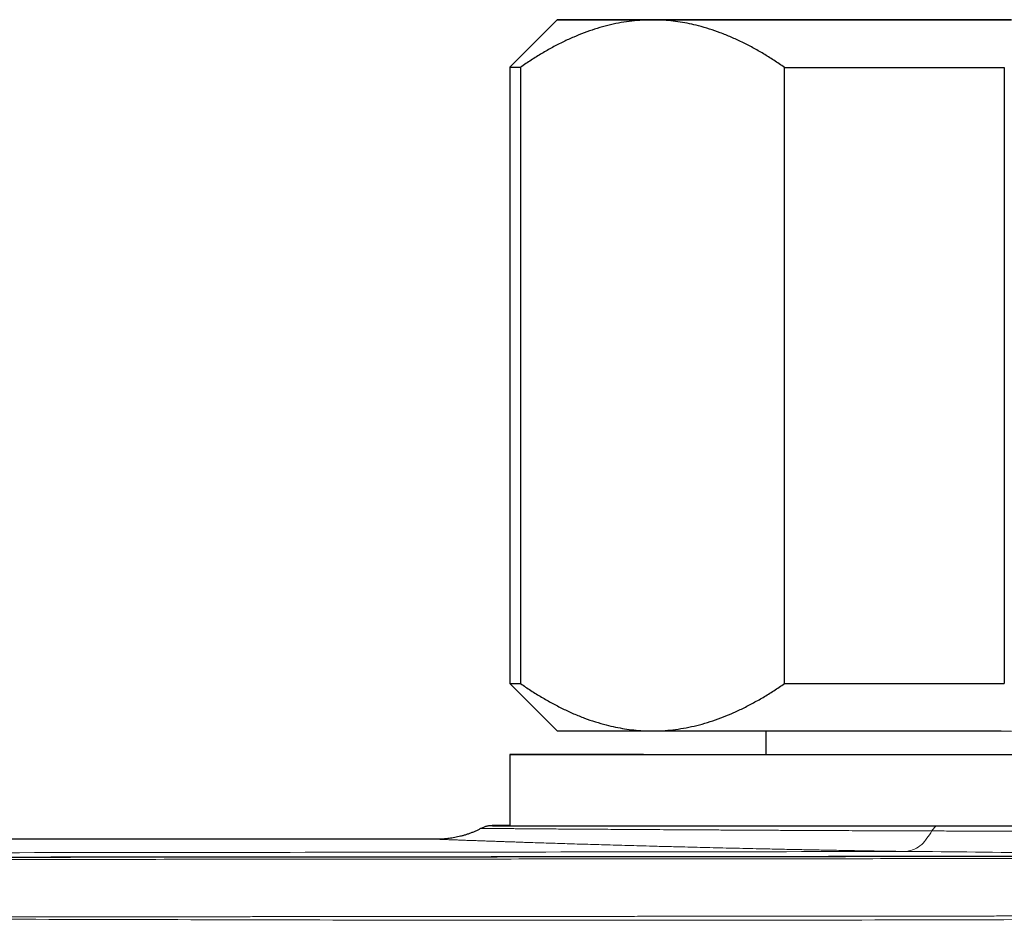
# Model space of a CAD drawing. Header units: millimetres. Extents: x 8 to 969, y 12 to 489.
# Tile 20 of 52: x 537 to 558, y 296 to 315. Entities that reach past the tile are written whole.
import ezdxf

# ---------------------------------------------------------------- set-up
doc = ezdxf.new("R2010")
doc.units = ezdxf.units.MM

msp = doc.modelspace()

# ---------------------------------------------------------------- linework, layer by layer
at = {"color": 7, "linetype": 'Continuous', "lineweight": 30}
for p, q in [((548.614, 315.145), (547.614, 314.145)), ((547.614, 314.145), (547.614, 301.145)), ((547.839, 314.145), (547.839, 301.145)), ((553.407, 301.143), (553.407, 314.143)), ((558.046, 314.142), (558.046, 301.142)), ((547.614, 301.145), (548.614, 300.145)), ((553.014, 300.143), (553.014, 299.645)), ((547.614, 299.645), (547.614, 298.145)), ((546.083, 297.859), (488.614, 297.859))]:
    msp.add_line(p, q, dxfattribs=at)
at = {"color": 7, "linetype": 'Continuous', "lineweight": 30, "flags": 128}
for points in [[(550.623, 315.147), (550.509, 315.147), (550.398, 315.147), (550.291, 315.147), (550.186, 315.147), (550.085, 315.147), (549.987, 315.147), (549.892, 315.147), (549.8, 315.147), (549.712, 315.147), (549.626, 315.147), (549.545, 315.147), (549.466, 315.146), (549.391, 315.146), (549.319, 315.146), (549.251, 315.146), (549.186, 315.146), (549.125, 315.146), (549.067, 315.146), (549.012, 315.146), (548.961, 315.146), (548.913, 315.146), (548.869, 315.146), (548.828, 315.146), (548.791, 315.146), (548.757, 315.146), (548.727, 315.146), (548.701, 315.146), (548.678, 315.146), (548.658, 315.146), (548.642, 315.146), (548.63, 315.146), (548.621, 315.146), (548.615, 315.145), (548.614, 315.145), (548.615, 315.145), (548.621, 315.145), (548.63, 315.145), (548.642, 315.145), (548.658, 315.145), (548.678, 315.145), (548.701, 315.145), (548.727, 315.145), (548.757, 315.145), (548.791, 315.145), (548.828, 315.145), (548.869, 315.145), (548.913, 315.145), (548.961, 315.145), (549.012, 315.145), (549.067, 315.145), (549.125, 315.145), (549.186, 315.145), (549.251, 315.145), (549.319, 315.144), (549.391, 315.144), (549.466, 315.144), (549.545, 315.144), (549.626, 315.144), (549.712, 315.144), (549.8, 315.144), (549.892, 315.144), (549.987, 315.144), (550.085, 315.144), (550.186, 315.144), (550.291, 315.144), (550.398, 315.144), (550.509, 315.144), (550.623, 315.144)], [(558.123, 315.148), (557.802, 315.148), (557.485, 315.148), (557.172, 315.148), (556.864, 315.148), (556.56, 315.148), (556.261, 315.148), (555.967, 315.148), (555.678, 315.148), (555.395, 315.148), (555.118, 315.148), (554.846, 315.148), (554.58, 315.148), (554.321, 315.148), (554.068, 315.147), (553.821, 315.147), (553.581, 315.147), (553.348, 315.147), (553.122, 315.147), (552.903, 315.147), (552.692, 315.147), (552.488, 315.147), (552.292, 315.147), (552.103, 315.147), (551.922, 315.147), (551.75, 315.147), (551.585, 315.147), (551.429, 315.147), (551.281, 315.147), (551.141, 315.147), (551.01, 315.146), (550.888, 315.146), (550.774, 315.146), (550.67, 315.146), (550.574, 315.146), (550.487, 315.146), (550.409, 315.146), (550.34, 315.146), (550.28, 315.146), (550.229, 315.146), (550.188, 315.146), (550.155, 315.146), (550.132, 315.146), (550.118, 315.146), (550.114, 315.145), (550.118, 315.145), (550.132, 315.145), (550.155, 315.145), (550.188, 315.145), (550.229, 315.145), (550.28, 315.145), (550.34, 315.145), (550.409, 315.145), (550.487, 315.145), (550.574, 315.145), (550.67, 315.145), (550.774, 315.145), (550.888, 315.144), (551.01, 315.144), (551.141, 315.144), (551.281, 315.144), (551.429, 315.144), (551.585, 315.144), (551.75, 315.144), (551.922, 315.144), (552.103, 315.144), (552.292, 315.144), (552.488, 315.144), (552.692, 315.144), (552.903, 315.144), (553.122, 315.144), (553.348, 315.144), (553.581, 315.144), (553.821, 315.143), (554.068, 315.143), (554.321, 315.143), (554.58, 315.143), (554.846, 315.143), (555.118, 315.143), (555.395, 315.143), (555.678, 315.143), (555.967, 315.143), (556.261, 315.143), (556.56, 315.143), (556.864, 315.143), (557.172, 315.143), (557.485, 315.143), (557.802, 315.143), (558.123, 315.143)], [(558.195, 315.148), (557.98, 315.148), (557.767, 315.148), (557.555, 315.148), (557.344, 315.148), (557.135, 315.148), (556.927, 315.148), (556.722, 315.148), (556.517, 315.148), (556.315, 315.148), (556.114, 315.148), (555.914, 315.148), (555.717, 315.148), (555.522, 315.148), (555.328, 315.148), (555.137, 315.148), (554.947, 315.148), (554.759, 315.148), (554.574, 315.148), (554.391, 315.148), (554.21, 315.148), (554.031, 315.148), (553.854, 315.148), (553.68, 315.148), (553.508, 315.148), (553.339, 315.148), (553.172, 315.148), (553.007, 315.148), (552.845, 315.148), (552.685, 315.148), (552.528, 315.148), (552.374, 315.148), (552.222, 315.148), (552.074, 315.147), (551.927, 315.147), (551.784, 315.147), (551.643, 315.147), (551.506, 315.147), (551.371, 315.147), (551.239, 315.147), (551.11, 315.147), (550.983, 315.147), (550.86, 315.147), (550.74, 315.147), (550.623, 315.147)], [(550.623, 315.144), (550.74, 315.144), (550.86, 315.144), (550.983, 315.144), (551.11, 315.144), (551.239, 315.144), (551.371, 315.144), (551.506, 315.144), (551.643, 315.144), (551.784, 315.143), (551.927, 315.143), (552.074, 315.143), (552.222, 315.143), (552.374, 315.143), (552.528, 315.143), (552.685, 315.143), (552.845, 315.143), (553.007, 315.143), (553.172, 315.143), (553.339, 315.143), (553.508, 315.143), (553.68, 315.143), (553.854, 315.143), (554.031, 315.143), (554.21, 315.143), (554.391, 315.143), (554.574, 315.143), (554.759, 315.143), (554.947, 315.143), (555.137, 315.143), (555.328, 315.143), (555.522, 315.143), (555.717, 315.143), (555.914, 315.143), (556.114, 315.143), (556.315, 315.143), (556.517, 315.143), (556.722, 315.143), (556.927, 315.143), (557.135, 315.143), (557.344, 315.143), (557.555, 315.143), (557.767, 315.143), (557.98, 315.143), (558.195, 315.142)], [(547.614, 314.145), (547.614, 314.145), (547.615, 314.145), (547.621, 314.145), (547.63, 314.145), (547.643, 314.145), (547.66, 314.145), (547.681, 314.145), (547.705, 314.145), (547.733, 314.145), (547.765, 314.145), (547.8, 314.145), (547.839, 314.145)], [(553.407, 314.143), (553.597, 314.143), (553.789, 314.143), (553.983, 314.143), (554.179, 314.143), (554.378, 314.143), (554.579, 314.143), (554.782, 314.143), (554.987, 314.143), (555.194, 314.143), (555.403, 314.143), (555.614, 314.143), (555.826, 314.142), (556.041, 314.142), (556.257, 314.142), (556.475, 314.142), (556.695, 314.142), (556.917, 314.142), (557.139, 314.142), (557.364, 314.142), (557.59, 314.142), (557.817, 314.142), (558.046, 314.142)], [(553.407, 301.143), (553.597, 301.143), (553.789, 301.143), (553.983, 301.143), (554.179, 301.143), (554.378, 301.143), (554.579, 301.143), (554.782, 301.143), (554.987, 301.143), (555.194, 301.143), (555.403, 301.143), (555.614, 301.143), (555.826, 301.142), (556.041, 301.142), (556.257, 301.142), (556.475, 301.142), (556.695, 301.142), (556.917, 301.142), (557.139, 301.142), (557.364, 301.142), (557.59, 301.142), (557.817, 301.142), (558.046, 301.142)], [(548.614, 300.145), (548.615, 300.145), (548.621, 300.145), (548.63, 300.145), (548.642, 300.145), (548.658, 300.145), (548.678, 300.145), (548.701, 300.145), (548.727, 300.145), (548.757, 300.145), (548.791, 300.145), (548.828, 300.145), (548.869, 300.145), (548.913, 300.145), (548.961, 300.145), (549.012, 300.145), (549.067, 300.145), (549.125, 300.145), (549.186, 300.145), (549.251, 300.145), (549.319, 300.144), (549.391, 300.144), (549.466, 300.144), (549.545, 300.144), (549.626, 300.144), (549.712, 300.144), (549.8, 300.144), (549.892, 300.144), (549.987, 300.144), (550.085, 300.144), (550.186, 300.144), (550.291, 300.144), (550.398, 300.144), (550.509, 300.144), (550.623, 300.144)], [(550.623, 300.144), (550.74, 300.144), (550.86, 300.144), (550.983, 300.144), (551.11, 300.144), (551.239, 300.144), (551.371, 300.144), (551.506, 300.144), (551.643, 300.144), (551.784, 300.143), (551.927, 300.143), (552.074, 300.143), (552.222, 300.143), (552.374, 300.143), (552.528, 300.143), (552.685, 300.143), (552.845, 300.143), (553.007, 300.143), (553.172, 300.143), (553.339, 300.143), (553.508, 300.143), (553.68, 300.143), (553.854, 300.143), (554.031, 300.143), (554.21, 300.143), (554.391, 300.143), (554.574, 300.143), (554.759, 300.143), (554.947, 300.143), (555.137, 300.143), (555.328, 300.143), (555.522, 300.143), (555.717, 300.143), (555.914, 300.143), (556.114, 300.143), (556.315, 300.143), (556.517, 300.143), (556.722, 300.143), (556.927, 300.143), (557.135, 300.143), (557.344, 300.143), (557.555, 300.143), (557.767, 300.143), (557.98, 300.143), (558.195, 300.142)], [(558.279, 299.642), (557.886, 299.642), (557.497, 299.642), (557.112, 299.642), (556.732, 299.642), (556.356, 299.642), (555.985, 299.642), (555.62, 299.643), (555.26, 299.643), (554.905, 299.643), (554.557, 299.643), (554.215, 299.643), (553.879, 299.643), (553.55, 299.643), (553.228, 299.643), (552.913, 299.643), (552.605, 299.643), (552.305, 299.643), (552.012, 299.643), (551.728, 299.643), (551.452, 299.643), (551.184, 299.643), (550.924, 299.643), (550.673, 299.643), (550.432, 299.644), (550.199, 299.644), (549.975, 299.644), (549.761, 299.644), (549.556, 299.644), (549.361, 299.644), (549.175, 299.644), (549, 299.644), (548.834, 299.644), (548.679, 299.644), (548.534, 299.644), (548.399, 299.644), (548.274, 299.644), (548.161, 299.645), (548.057, 299.645), (547.965, 299.645), (547.883, 299.645), (547.812, 299.645), (547.751, 299.645), (547.702, 299.645), (547.663, 299.645), (547.636, 299.645), (547.619, 299.645), (547.614, 299.645), (547.619, 299.646), (547.635, 299.646), (547.662, 299.646), (547.7, 299.646), (547.75, 299.646), (547.809, 299.646), (547.88, 299.646), (547.962, 299.646), (548.054, 299.646), (548.157, 299.646), (548.27, 299.646), (548.394, 299.646), (548.529, 299.647), (548.674, 299.647), (548.829, 299.647), (548.994, 299.647), (549.169, 299.647), (549.354, 299.647), (549.549, 299.647), (549.754, 299.647), (549.968, 299.647), (550.191, 299.647), (550.424, 299.647), (550.665, 299.647), (550.916, 299.648), (551.175, 299.648), (551.442, 299.648), (551.719, 299.648), (552.003, 299.648), (552.295, 299.648), (552.595, 299.648), (552.902, 299.648), (553.014, 299.648)]]:
    msp.add_lwpolyline(points, dxfattribs=at)
at = {"color": 7, "linetype": 'Continuous', "lineweight": 30}
msp.add_arc((547.827, 341.138), 39.993, 269.6947, 270.0181, dxfattribs=at)
at = {"color": 252, "linetype": 'Continuous', "lineweight": 0}
msp.add_arc((555.03, 76.415), 221.187, 88.25493, 89.75092, dxfattribs=at)
at = {"color": 7, "linetype": 'Continuous', "lineweight": 30}
for points, knots in [([(550.623, 315.144), (550.591, 315.144), (550.484, 315.143), (550.301, 315.132), (550.077, 315.106), (549.853, 315.067), (549.629, 315.015), (549.405, 314.95), (549.182, 314.872), (548.963, 314.783), (548.741, 314.681), (548.516, 314.566), (548.289, 314.437), (548.063, 314.297), (547.914, 314.196), (547.839, 314.145)], [0, 0, 0, 0, 0.034083, 0.113223, 0.192397, 0.271573, 0.350714, 0.430546, 0.510378, 0.588808, 0.667237, 0.750413, 0.833614, 0.916819, 1, 1, 1, 1]), ([(553.407, 314.143), (553.334, 314.193), (553.186, 314.293), (552.964, 314.431), (552.739, 314.559), (552.513, 314.676), (552.285, 314.782), (552.056, 314.874), (551.827, 314.954), (551.609, 315.016), (551.403, 315.064), (551.208, 315.1), (551.014, 315.125), (550.818, 315.141), (550.688, 315.143), (550.623, 315.144)], [0, 0, 0, 0, 0.082024, 0.164071, 0.246115, 0.328134, 0.410672, 0.49321, 0.574831, 0.656452, 0.72514, 0.793862, 0.862594, 0.931314, 1, 1, 1, 1]), ([(547.839, 301.145), (547.913, 301.095), (548.06, 300.994), (548.283, 300.856), (548.507, 300.728), (548.733, 300.611), (548.961, 300.506), (549.19, 300.413), (549.42, 300.334), (549.637, 300.271), (549.843, 300.223), (550.038, 300.188), (550.233, 300.163), (550.428, 300.147), (550.558, 300.145), (550.623, 300.144)], [0, 0, 0, 0, 0.082024, 0.164071, 0.246115, 0.328134, 0.410672, 0.49321, 0.574831, 0.656452, 0.72514, 0.793862, 0.862594, 0.931314, 1, 1, 1, 1]), ([(550.623, 300.144), (550.655, 300.144), (550.763, 300.145), (550.945, 300.155), (551.17, 300.181), (551.394, 300.22), (551.618, 300.273), (551.842, 300.338), (552.064, 300.416), (552.284, 300.505), (552.505, 300.606), (552.73, 300.722), (552.957, 300.851), (553.183, 300.99), (553.332, 301.092), (553.407, 301.143)], [0, 0, 0, 0, 0.034083, 0.113223, 0.192397, 0.271573, 0.350714, 0.430546, 0.510378, 0.588808, 0.667237, 0.750413, 0.833614, 0.916819, 1, 1, 1, 1]), ([(547.013, 298.089), (546.995, 298.08), (546.956, 298.059), (546.895, 298.031), (546.831, 298.004), (546.767, 297.98), (546.704, 297.958), (546.64, 297.938), (546.577, 297.921), (546.515, 297.906), (546.454, 297.894), (546.395, 297.883), (546.338, 297.875), (546.285, 297.869), (546.237, 297.865), (546.196, 297.862), (546.163, 297.861), (546.137, 297.86), (546.116, 297.859), (546.1, 297.859), (546.089, 297.859), (546.084, 297.859), (546.083, 297.859)], [0, 0, 0, 0, 0.062918, 0.134588, 0.205507, 0.275593, 0.344749, 0.412852, 0.479754, 0.545262, 0.609113, 0.670926, 0.730087, 0.785509, 0.835346, 0.877473, 0.911322, 0.938278, 0.960237, 0.978863, 0.995517, 1, 1, 1, 1]), ([(547.257, 298.146), (547.257, 298.146), (547.252, 298.146), (547.248, 298.146), (547.242, 298.145), (547.238, 298.145), (547.234, 298.145), (547.229, 298.145), (547.225, 298.145), (547.221, 298.145), (547.215, 298.145), (547.208, 298.144), (547.199, 298.143), (547.187, 298.142), (547.172, 298.14), (547.153, 298.137), (547.129, 298.132), (547.102, 298.125), (547.072, 298.115), (547.042, 298.103), (547.023, 298.094), (547.013, 298.089)], [0, 0, 0, 0, 0.008736, 0.284615, 0.439349, 0.568992, 0.641857, 0.678758, 0.703908, 0.724134, 0.740879, 0.755745, 0.770175, 0.785185, 0.802825, 0.825242, 0.854163, 0.888268, 0.924683, 0.962993, 1, 1, 1, 1]), ([(547.249, 298.145), (547.251, 298.145), (547.254, 298.145), (547.273, 298.145), (547.307, 298.145), (547.354, 298.145), (547.415, 298.145), (547.49, 298.145), (547.579, 298.145), (547.681, 298.145), (547.793, 298.145), (547.916, 298.144), (548.05, 298.144), (548.197, 298.144), (548.357, 298.144), (548.527, 298.144), (548.709, 298.144), (548.904, 298.144), (549.115, 298.144), (549.343, 298.144), (549.583, 298.144), (549.83, 298.144), (550.084, 298.144), (550.344, 298.143), (550.615, 298.143), (550.896, 298.143), (551.187, 298.143), (551.488, 298.143), (551.796, 298.143), (552.118, 298.143), (552.455, 298.143), (552.808, 298.143), (553.17, 298.143), (553.535, 298.143), (553.903, 298.143), (554.272, 298.143), (554.649, 298.143), (555.034, 298.143), (555.428, 298.142), (555.829, 298.142), (556.237, 298.142), (556.513, 298.142), (556.651, 298.142)], [0, 0, 0, 0, 0.011063, 0.036077, 0.060704, 0.085332, 0.111432, 0.137543, 0.163654, 0.189754, 0.21467, 0.239597, 0.264523, 0.28944, 0.314556, 0.339673, 0.364399, 0.389126, 0.415336, 0.441558, 0.46778, 0.49399, 0.518923, 0.543865, 0.568807, 0.59374, 0.618871, 0.644001, 0.668745, 0.693489, 0.719707, 0.745935, 0.772164, 0.798382, 0.823422, 0.848472, 0.873522, 0.898562, 0.923917, 0.949281, 0.974646, 1, 1, 1, 1]), ([(547.614, 298.146), (547.589, 298.146), (547.532, 298.146), (547.457, 298.146), (547.387, 298.146), (547.332, 298.146), (547.291, 298.146), (547.268, 298.146), (547.261, 298.146), (547.26, 298.146)], [0, 0, 0, 0, 0.125128, 0.295559, 0.465989, 0.636348, 0.798857, 0.961429, 1, 1, 1, 1]), ([(556.651, 298.142), (556.769, 298.142), (557.004, 298.142), (557.361, 298.142), (557.721, 298.142), (558.085, 298.142), (558.433, 298.142), (558.763, 298.142), (559.076, 298.142), (559.389, 298.142), (559.702, 298.142), (560.014, 298.142), (560.357, 298.142), (560.731, 298.142), (561.137, 298.142), (561.545, 298.142), (561.954, 298.142), (562.366, 298.142), (562.781, 298.142), (563.198, 298.142), (563.615, 298.142), (564.033, 298.142), (564.452, 298.142), (564.87, 298.142), (565.285, 298.142), (565.703, 298.142), (566.127, 298.142), (566.556, 298.142), (566.983, 298.142), (567.402, 298.142), (567.813, 298.142), (568.216, 298.142), (568.615, 298.142), (569.011, 298.142), (569.404, 298.142), (569.793, 298.142), (570.178, 298.142), (570.565, 298.142), (570.952, 298.142), (571.339, 298.142), (571.721, 298.142), (571.971, 298.142), (572.096, 298.143)], [0, 0, 0, 0, 0.024094, 0.048198, 0.072305, 0.096409, 0.120503, 0.140769, 0.161038, 0.181304, 0.201204, 0.221107, 0.241007, 0.266558, 0.29212, 0.317687, 0.343249, 0.3688, 0.394725, 0.420657, 0.44659, 0.472514, 0.498606, 0.524697, 0.550462, 0.576227, 0.603231, 0.630244, 0.657257, 0.684261, 0.710188, 0.736123, 0.762058, 0.787985, 0.813912, 0.839849, 0.865785, 0.891713, 0.918779, 0.945856, 0.972933, 1, 1, 1, 1]), ([(574.933, 297.518), (574.32, 297.518), (572.98, 297.515), (570.98, 297.512), (568.979, 297.51), (567.053, 297.507), (565.156, 297.504), (563.179, 297.502), (561.164, 297.499), (559.096, 297.497), (557.035, 297.494), (554.982, 297.492), (552.936, 297.49), (550.898, 297.488), (548.868, 297.486), (546.791, 297.484), (544.61, 297.482), (542.246, 297.48), (539.639, 297.479), (536.647, 297.476), (533.671, 297.474), (530.944, 297.472), (528.629, 297.471), (526.333, 297.469), (523.837, 297.467), (521.012, 297.464), (517.566, 297.461), (513.808, 297.458), (510.243, 297.455), (507.323, 297.452), (504.906, 297.45), (502.699, 297.449), (500.65, 297.447), (498.722, 297.446), (496.829, 297.445), (494.961, 297.444), (493.113, 297.443), (491.343, 297.442), (489.852, 297.442), (488.949, 297.441), (488.614, 297.441)], [0, 0, 0, 0, 0.021299, 0.046587, 0.069574, 0.090876, 0.113525, 0.135543, 0.159604, 0.183574, 0.207451, 0.231239, 0.254937, 0.278547, 0.302071, 0.32551, 0.350721, 0.377877, 0.407643, 0.441313, 0.48184, 0.51107, 0.536074, 0.56228, 0.590861, 0.622839, 0.660454, 0.710594, 0.753453, 0.784364, 0.81208, 0.837438, 0.861043, 0.883285, 0.90443, 0.926831, 0.948188, 0.968642, 0.988333, 1, 1, 1, 1])]:
    msp.add_open_spline(points, degree=3, knots=knots, dxfattribs=at)
at = {"color": 252, "linetype": 'Continuous', "lineweight": 0}
for points, knots in [([(556.519, 298.034), (556.419, 298.034), (556.219, 298.035), (555.922, 298.036), (555.628, 298.037), (555.337, 298.038), (555.049, 298.039), (554.745, 298.04), (554.426, 298.042), (554.092, 298.043), (553.764, 298.045), (553.442, 298.046), (553.143, 298.048), (552.865, 298.049), (552.608, 298.051), (552.327, 298.052), (552.023, 298.054), (551.698, 298.056), (551.383, 298.057), (551.077, 298.059), (550.779, 298.061), (550.49, 298.063), (550.209, 298.065), (549.939, 298.066), (549.679, 298.068), (549.428, 298.07), (549.186, 298.071), (548.957, 298.073), (548.744, 298.074), (548.545, 298.076), (548.358, 298.077), (548.183, 298.079), (548.019, 298.08), (547.868, 298.081), (547.727, 298.082), (547.598, 298.083), (547.48, 298.084), (547.374, 298.085), (547.281, 298.086), (547.202, 298.086), (547.138, 298.087), (547.087, 298.087), (547.049, 298.088), (547.024, 298.088), (547.012, 298.088), (547.013, 298.088), (547.013, 298.088)], [0, 0, 0, 0, 0.017761, 0.035524, 0.053285, 0.071046, 0.088808, 0.106569, 0.128075, 0.14959, 0.171108, 0.192623, 0.214129, 0.232223, 0.250319, 0.268413, 0.292872, 0.317344, 0.341821, 0.366294, 0.390752, 0.415623, 0.44051, 0.465401, 0.490287, 0.515158, 0.54089, 0.566622, 0.591088, 0.615568, 0.640053, 0.664533, 0.688999, 0.713438, 0.737878, 0.763061, 0.788249, 0.813432, 0.839165, 0.864898, 0.889436, 0.913988, 0.938544, 0.963096, 0.987634, 1, 1, 1, 1]), ([(547.26, 298.146), (547.256, 298.146), (547.245, 298.146), (547.242, 298.145), (547.247, 298.145), (547.249, 298.145)], [0, 0, 0, 0, 0.328162, 0.758234, 1, 1, 1, 1]), ([(555.992, 297.6), (556.099, 297.63), (556.289, 297.683), (556.449, 297.927), (556.519, 298.034)], [0, 0, 0, 0, 0.563998, 1, 1, 1, 1]), ([(572.253, 298.04), (572.158, 298.039), (571.967, 298.038), (571.677, 298.037), (571.366, 298.036), (571.031, 298.034), (570.674, 298.033), (570.286, 298.031), (569.867, 298.029), (569.417, 298.026), (568.967, 298.024), (568.518, 298.021), (568.072, 298.019), (567.652, 298.017), (567.26, 298.015), (566.868, 298.013), (566.446, 298.012), (565.993, 298.01), (565.549, 298.009), (565.115, 298.008), (564.691, 298.007), (564.251, 298.007), (563.794, 298.007), (563.322, 298.008), (562.879, 298.008), (562.464, 298.01), (562.079, 298.011), (561.696, 298.012), (561.284, 298.014), (560.844, 298.015), (560.377, 298.018), (559.93, 298.02), (559.503, 298.022), (559.097, 298.024), (558.702, 298.025), (558.317, 298.027), (557.942, 298.029), (557.575, 298.03), (557.217, 298.031), (556.866, 298.033), (556.635, 298.033), (556.519, 298.034)], [0, 0, 0, 0, 0.020314, 0.04063, 0.060943, 0.085142, 0.109344, 0.133543, 0.163, 0.192463, 0.22192, 0.250272, 0.278628, 0.306979, 0.329595, 0.352211, 0.380152, 0.408099, 0.43604, 0.461939, 0.487843, 0.513742, 0.542486, 0.571235, 0.599978, 0.623549, 0.64712, 0.670552, 0.693985, 0.722944, 0.751908, 0.780867, 0.806468, 0.832073, 0.857674, 0.881845, 0.90602, 0.930192, 0.95346, 0.976732, 1, 1, 1, 1]), ([(555.981, 297.6), (555.907, 297.602), (555.756, 297.604), (555.529, 297.608), (555.301, 297.611), (555.022, 297.616), (554.695, 297.622), (554.322, 297.629), (553.954, 297.636), (553.591, 297.643), (553.234, 297.651), (552.903, 297.658), (552.598, 297.665), (552.316, 297.671), (552.039, 297.677), (551.767, 297.684), (551.5, 297.691), (551.267, 297.696), (551.065, 297.702), (550.894, 297.706), (550.725, 297.71), (550.525, 297.716), (550.295, 297.722), (550.04, 297.729), (549.792, 297.736), (549.55, 297.743), (549.315, 297.75), (549.091, 297.757), (548.877, 297.763), (548.673, 297.77), (548.475, 297.776), (548.285, 297.782), (548.102, 297.788), (547.943, 297.793), (547.806, 297.798), (547.689, 297.802), (547.575, 297.805), (547.457, 297.809), (547.336, 297.814), (547.212, 297.818), (547.095, 297.822), (546.984, 297.826), (546.879, 297.83), (546.778, 297.833), (546.682, 297.837), (546.592, 297.84), (546.508, 297.843), (546.432, 297.846), (546.362, 297.848), (546.3, 297.851), (546.245, 297.853), (546.196, 297.855), (546.153, 297.856), (546.12, 297.858), (546.098, 297.858), (546.085, 297.859), (546.084, 297.859), (546.083, 297.859)], [0, 0, 0, 0, 0.012451, 0.025452, 0.038463, 0.051475, 0.073494, 0.095517, 0.117536, 0.139682, 0.161832, 0.183978, 0.202416, 0.220856, 0.239294, 0.257805, 0.276319, 0.29483, 0.307345, 0.31986, 0.332385, 0.344909, 0.365097, 0.385287, 0.405475, 0.425758, 0.446043, 0.466326, 0.485858, 0.505393, 0.524925, 0.544542, 0.564161, 0.583777, 0.597878, 0.611979, 0.626094, 0.640209, 0.657667, 0.675127, 0.692585, 0.710101, 0.727619, 0.745136, 0.763803, 0.78247, 0.801167, 0.819865, 0.838938, 0.858011, 0.877117, 0.896222, 0.918745, 0.941282, 0.961381, 0.981483, 1, 1, 1, 1]), ([(574.933, 297.518), (574.733, 297.518), (573.734, 297.516), (571.936, 297.514), (569.538, 297.51), (567.139, 297.507), (564.741, 297.503), (562.076, 297.5), (559.144, 297.496), (555.679, 297.492), (551.947, 297.489), (548.481, 297.485), (545.549, 297.483), (542.349, 297.48), (538.35, 297.477), (533.55, 297.474), (528.75, 297.471), (523.587, 297.466), (518.675, 297.462), (514.013, 297.458), (510.087, 297.454), (506.284, 297.451), (502.603, 297.448), (498.922, 297.446), (495.363, 297.444), (491.927, 297.442), (489.718, 297.441), (488.614, 297.441)], [0, 0, 0, 0, 0.006949, 0.034744, 0.062539, 0.090334, 0.118129, 0.145924, 0.182985, 0.220045, 0.266371, 0.312697, 0.340493, 0.368289, 0.423882, 0.479474, 0.535075, 0.590675, 0.658895, 0.705796, 0.752697, 0.795334, 0.837972, 0.88061, 0.923248, 0.961624, 1, 1, 1, 1]), ([(488.614, 297.396), (489.385, 297.396), (490.928, 297.396), (493.242, 297.397), (495.556, 297.398), (497.87, 297.399), (500.185, 297.401), (502.498, 297.403), (504.812, 297.405), (507.126, 297.407), (509.44, 297.409), (512.504, 297.412), (516.318, 297.415), (520.883, 297.419), (525.816, 297.423), (531.116, 297.428), (536.783, 297.432), (542.292, 297.437), (547.644, 297.442), (552.838, 297.447), (557.482, 297.451), (561.574, 297.454), (565.116, 297.457), (568.658, 297.46), (572.2, 297.462), (575.743, 297.464), (578.104, 297.465), (579.285, 297.465)], [0, 0, 0, 0, 0.025519, 0.051037, 0.076556, 0.102076, 0.127595, 0.153116, 0.178636, 0.204156, 0.229676, 0.255196, 0.305545, 0.355894, 0.406244, 0.468745, 0.531246, 0.593747, 0.651038, 0.70833, 0.765621, 0.804684, 0.843747, 0.882811, 0.921874, 0.960937, 1, 1, 1, 1]), ([(507.614, 297.551), (512.293, 297.554), (521.651, 297.559), (537.78, 297.575), (549.223, 297.591), (555.991, 297.6)], [0, 0, 0, 0, 0.290058, 0.580115, 1, 1, 1, 1]), ([(488.614, 296.185), (489.006, 296.185), (489.79, 296.185), (490.961, 296.185), (492.123, 296.185), (493.272, 296.186), (494.401, 296.186), (495.511, 296.187), (496.602, 296.187), (497.681, 296.188), (498.819, 296.188), (500.015, 296.189), (501.272, 296.19), (502.524, 296.191), (503.776, 296.192), (505.032, 296.193), (506.154, 296.194), (507.145, 296.195), (508.005, 296.196), (508.872, 296.197), (509.747, 296.198), (510.625, 296.198), (511.507, 296.199), (512.393, 296.2), (513.287, 296.201), (514.126, 296.202), (514.91, 296.202), (515.633, 296.203), (516.355, 296.204), (517.072, 296.205), (517.777, 296.205), (518.468, 296.206), (519.142, 296.206), (519.806, 296.207), (520.476, 296.208), (521.155, 296.208), (521.845, 296.209), (522.53, 296.209), (523.213, 296.21), (523.898, 296.21), (524.575, 296.211), (525.245, 296.211), (525.912, 296.212), (526.59, 296.212), (527.281, 296.213), (527.969, 296.214), (528.652, 296.214), (529.326, 296.215), (529.908, 296.215), (530.395, 296.215), (530.785, 296.216), (531.167, 296.216), (531.542, 296.216), (531.91, 296.217), (532.269, 296.217), (532.615, 296.217), (532.948, 296.217), (533.27, 296.218), (533.581, 296.218), (533.909, 296.218), (534.252, 296.219), (534.61, 296.219), (534.958, 296.219), (535.296, 296.219), (535.625, 296.22), (535.948, 296.22), (536.302, 296.22), (536.687, 296.221), (537.104, 296.221), (537.513, 296.221), (537.972, 296.222), (538.482, 296.222), (539.044, 296.223), (539.601, 296.223), (540.156, 296.224), (540.661, 296.224), (541.116, 296.224), (541.521, 296.225), (541.931, 296.225), (542.345, 296.226), (542.765, 296.226), (543.192, 296.226), (543.627, 296.227), (544.026, 296.227), (544.39, 296.227), (544.716, 296.228), (545.05, 296.228), (545.391, 296.228), (545.716, 296.229), (546.024, 296.229), (546.314, 296.229), (546.611, 296.229), (546.917, 296.23), (547.238, 296.23), (547.576, 296.23), (547.931, 296.231), (548.297, 296.231), (548.675, 296.231), (549.062, 296.232), (549.484, 296.232), (549.941, 296.232), (550.432, 296.233), (550.931, 296.233), (551.439, 296.234), (551.952, 296.234), (552.468, 296.235), (552.98, 296.235), (553.486, 296.236), (553.984, 296.236), (554.472, 296.237), (554.949, 296.237), (555.416, 296.237), (555.871, 296.238), (556.315, 296.238), (556.749, 296.239), (557.17, 296.239), (557.579, 296.239), (557.976, 296.24), (558.365, 296.24), (558.77, 296.24), (559.19, 296.241), (559.624, 296.241), (560.048, 296.241), (560.464, 296.242), (560.872, 296.242), (561.317, 296.242), (561.797, 296.243), (562.311, 296.243), (562.815, 296.244), (563.309, 296.244), (563.794, 296.244), (564.272, 296.245), (564.742, 296.245), (565.274, 296.246), (565.867, 296.246), (566.519, 296.247), (567.162, 296.247), (567.796, 296.248), (568.424, 296.248), (569.045, 296.248), (569.831, 296.249), (570.781, 296.25), (571.898, 296.25), (572.864, 296.251), (573.684, 296.251), (574.36, 296.252), (575.042, 296.252), (575.73, 296.252), (576.378, 296.253), (576.983, 296.253), (577.548, 296.253), (578.123, 296.254), (578.709, 296.254), (579.104, 296.254), (579.304, 296.254)], [0, 0, 0, 0, 0.012994, 0.025918, 0.038731, 0.051405, 0.06393, 0.076087, 0.088108, 0.100007, 0.1118, 0.12573, 0.139575, 0.153373, 0.167164, 0.180991, 0.194894, 0.204303, 0.213779, 0.223334, 0.232979, 0.242723, 0.252394, 0.262164, 0.272026, 0.281962, 0.289946, 0.297936, 0.305907, 0.313826, 0.321657, 0.329229, 0.336667, 0.343979, 0.351178, 0.358848, 0.366439, 0.373981, 0.381507, 0.389051, 0.396645, 0.403884, 0.411226, 0.418697, 0.426316, 0.434087, 0.441463, 0.448915, 0.45637, 0.460726, 0.465025, 0.469245, 0.473366, 0.477453, 0.481408, 0.485223, 0.488901, 0.492447, 0.495873, 0.499191, 0.503276, 0.507224, 0.511051, 0.514774, 0.518404, 0.521954, 0.525434, 0.530118, 0.534705, 0.539211, 0.543651, 0.549906, 0.556085, 0.56222, 0.568338, 0.574466, 0.578909, 0.58338, 0.587892, 0.592454, 0.597078, 0.60178, 0.606572, 0.611473, 0.614998, 0.618594, 0.62227, 0.626036, 0.629902, 0.633018, 0.63621, 0.639487, 0.642856, 0.646325, 0.650119, 0.654036, 0.658074, 0.662233, 0.666511, 0.6709, 0.676202, 0.681625, 0.687139, 0.692712, 0.698423, 0.704123, 0.709779, 0.715364, 0.720857, 0.726243, 0.731513, 0.73665, 0.741667, 0.746564, 0.751345, 0.756013, 0.760494, 0.764877, 0.769166, 0.773368, 0.778261, 0.783045, 0.787726, 0.792313, 0.79681, 0.801224, 0.807016, 0.812682, 0.818233, 0.823678, 0.829028, 0.834289, 0.839471, 0.84458, 0.851892, 0.859082, 0.866164, 0.873155, 0.880067, 0.886913, 0.893707, 0.906062, 0.918347, 0.930633, 0.938035, 0.94548, 0.952985, 0.960572, 0.968261, 0.97439, 0.980612, 0.98694, 0.993398, 1, 1, 1, 1]), ([(579.304, 296.243), (578.604, 296.241), (577.204, 296.236), (575.104, 296.228), (573.004, 296.219), (570.205, 296.207), (566.705, 296.192), (562.506, 296.176), (558.255, 296.162), (553.952, 296.152), (549.596, 296.148), (545.241, 296.151), (540.885, 296.162), (536.529, 296.173), (532.173, 296.179), (527.818, 296.177), (523.946, 296.17), (520.558, 296.163), (517.654, 296.158), (514.267, 296.155), (510.395, 296.152), (506.685, 296.152), (503.62, 296.152), (501.2, 296.153), (498.739, 296.154), (496.238, 296.154), (493.697, 296.155), (491.155, 296.156), (489.461, 296.156), (488.614, 296.156)], [0, 0, 0, 0, 0.023151, 0.046302, 0.069453, 0.092603, 0.138906, 0.185208, 0.231511, 0.279541, 0.32757, 0.3756, 0.42363, 0.47166, 0.51969, 0.56772, 0.61575, 0.64777, 0.67979, 0.71181, 0.75984, 0.80787, 0.834554, 0.861237, 0.887921, 0.915941, 0.943961, 0.97198, 1, 1, 1, 1])]:
    msp.add_open_spline(points, degree=3, knots=knots, dxfattribs=at)
msp.add_open_spline([(556.651, 298.142), (556.627, 298.137), (556.579, 298.128), (556.539, 298.065), (556.519, 298.034)], degree=3, dxfattribs=at)

doc.saveas('drawing.dxf')
